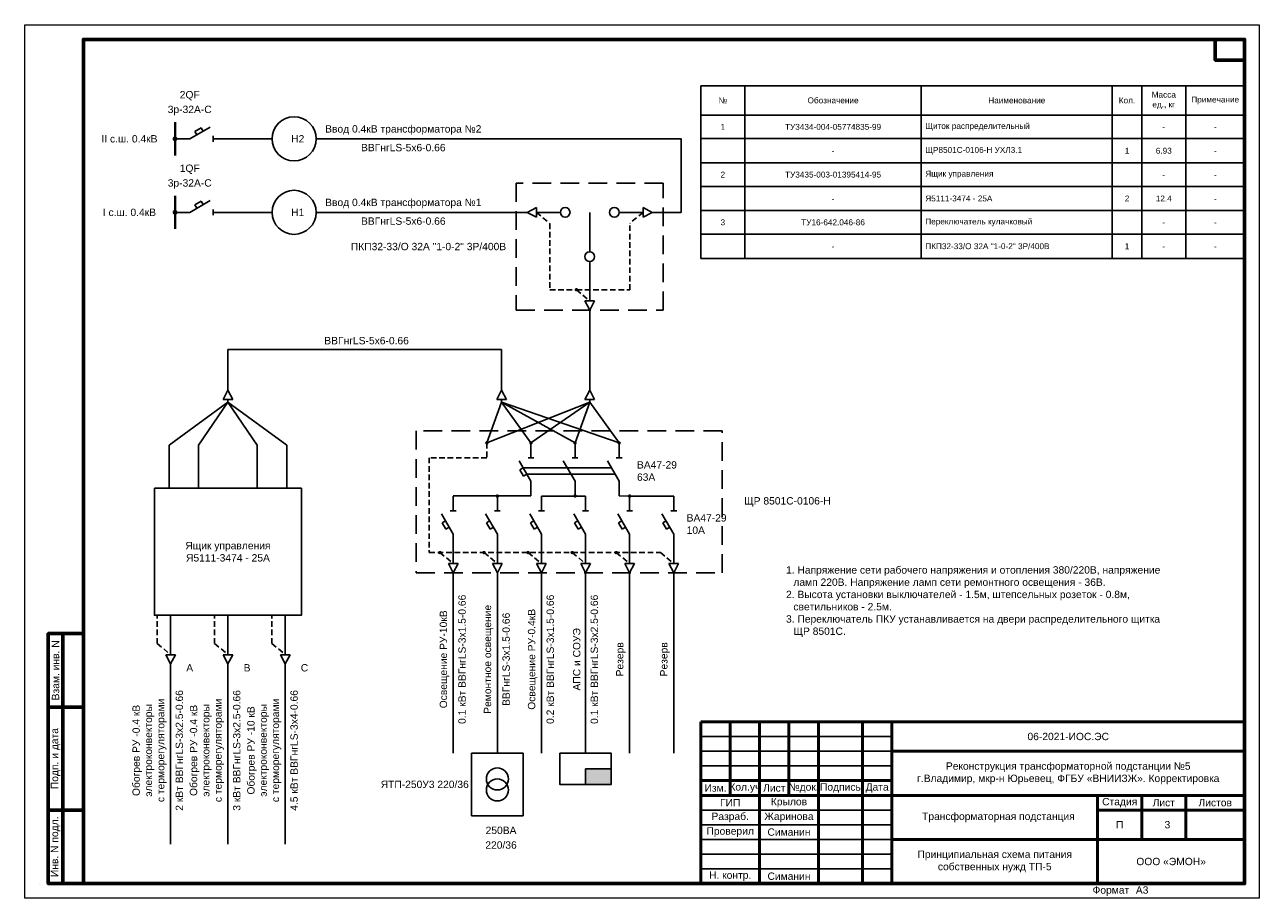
# Model space of a CAD drawing. Header units: millimetres. Extents: x 523209 to 536718, y -48289 to -47398.
# Tile 19 of 116: x 528930 to 529350, y -47992 to -47695. Entities that reach past the tile are written whole.
import ezdxf
from ezdxf.enums import TextEntityAlignment as Align

# ---------------------------------------------------------------- set-up
doc = ezdxf.new("R2010")
doc.units = ezdxf.units.MM
for name, pattern in [('ACAD_ISO02W100', [15, 12, -3]), ('DASHED', [19.05, 12.7, -6.35]), ('HIDDENX2', [19.05, 12.7, -6.35])]:
    doc.linetypes.add(name, pattern=pattern)
for name, color, linetype, lineweight in [('LIN_Основная сплошная', 50, 'Continuous', 50), ('ВК-линия контур', 132, 'Continuous', 15), ('ВК-линия основная', 1, 'Continuous', 30), ('ВК-линия толстая', 30, 'Continuous', 60), ('ВК-Текст', 1, 'Continuous', 30), ('электрика', 1, 'Continuous', 40)]:
    doc.layers.add(name, color=color, linetype=linetype, lineweight=lineweight)
doc.layers.add('Текст и рамки', color=7, linetype='Continuous')
doc.styles.get("Standard").update_dxf_attribs({"font": 'arial.ttf'})
doc.styles.add('ОПС', font='arial.ttf')
doc.styles.add('СГЕНЕРИР_СТИЛЬ_1', font='times.ttf')

# ---------------------------------------------------------------- blocks, each defined once
blk = doc.blocks.new('*U76')
at = {"layer": 'ВК-линия контур', "color": 0}
for p, q in [((-420, 297), (0, 297)), ((-420, 0), (-420, 297)), ((0, 297), (0, 0)), ((0, 0), (-420, 0))]:
    blk.add_line(p, q, dxfattribs=at)
at = {"layer": 'ВК-линия контур', "color": 0, "lineweight": 0}
blk.add_lwpolyline([(-415, 5), (-415, 5)], close=True, dxfattribs=at).dxf.unprotected_set("ltscale", 0)
at = {"layer": 'ВК-линия основная', "color": 0}
for points in [[(-400, 287), (-400, 287)], [(-400, 90), (-400, 90)]]:
    blk.add_lwpolyline(points, dxfattribs=at)
at = {"layer": 'ВК-линия толстая', "color": 0}
for points in [[(-400, 5), (-400, 292), (-5, 292), (-5, 5)], [(-5, 292), (-15, 292), (-15, 285), (-5, 285)], [(-400, 278), (-400, 278), (-400, 278), (-400, 278)], [(-407, 65), (-412, 65), (-412, 90), (-407, 90)], [(-400, 65), (-407, 65), (-407, 90), (-400, 90)], [(-400, 90), (-400, 90), (-400, 90), (-400, 90)], [(-400, 90), (-400, 90), (-400, 90), (-400, 90)], [(-400, 90), (-400, 90), (-400, 90), (-400, 90)], [(-400, 90), (-400, 90), (-400, 90), (-400, 90)], [(-407, 30), (-412, 30), (-412, 65), (-407, 65)], [(-400, 30), (-407, 30), (-407, 65), (-400, 65)], [(-407, 5), (-412, 5), (-412, 30), (-407, 30)], [(-400, 5), (-407, 5), (-407, 30), (-400, 30)]]:
    blk.add_lwpolyline(points, close=True, dxfattribs=at)
for points in [[(-400, 287), (-400, 287)], [(-400, 287), (-400, 287)], [(-400, 287), (-400, 287)], [(-400, 287), (-400, 287)], [(-400, 90), (-400, 90)], [(-400, 90), (-400, 90)], [(-400, 90), (-400, 90)], [(-400, 90), (-400, 90)], [(-400, 90), (-400, 90)], [(-400, 90), (-400, 90)], [(-400, 90), (-400, 90)]]:
    blk.add_lwpolyline(points, dxfattribs=at)
at = {"layer": 'ВК-Текст', "color": 0}
blk.add_text('Формат ', height=2.5, dxfattribs=at).set_placement((-56.73, 1.56))
at = {"layer": 'ВК-Текст', "color": 0, "rotation": 90}
for s, insert, char_height, width, attachment_point in [('\\pi2;Справ. N', (-400, 287), 0.0000208, 0.000208, 4), ('\\pi2;Перв. примен.', (-400, 287), 0.0000208, 0.000208, 4), ('\\pi2;Согласовано', (-400, 90), 0.00000385, 0.0000385, 4), ('\\pi2.5;Инв. N дубл.', (-400, 90), 0.00000417, 0.0000417, 4), ('\\pi2.5;Подп. дата', (-400, 90), 0.00000417, 0.0000583, 4), ('Взам. инв. N', (-409.5, 77.5), 2.5, 25, 5), ('Подп. и дата', (-409.5, 47.5), 2.5, 35, 5), ('Инв. N подл.', (-409.5, 17.5), 2.5, 25, 5)]:
    blk.add_mtext(s, dxfattribs=dict(at, insert=insert, char_height=char_height, width=width, attachment_point=attachment_point))
at = {"layer": 'ВК-Текст', "color": 0}
blk.add_attdef('ЛИСТ_АЛ', text='', height=2.5, dxfattribs=at).set_placement((-10, 288.5), align=Align.MIDDLE_CENTER)
at = {"layer": 'ВК-Текст', "color": 0, "ltscale": 0.5}
blk.add_attdef('ВЕРХНИЙ_ШИФР', text='', height=0.000005, rotation=180, dxfattribs=at).set_placement((-400, 278), align=Align.MIDDLE_CENTER)
at = {"layer": 'ВК-Текст', "color": 0, "flags": 12}
blk.add_attdef('ФОРМАТ_ЛИСТА', (-42, 1.56), '', height=2.5, dxfattribs=at)
blk = doc.blocks.new('*U100')
at = {"color": 0, "linetype": 'ByBlock', "lineweight": -2}
for p, q in [((0, 7.14), (0, -1)), ((-1.65, -1), (1.65, -1)), ((-1.65, -1), (0, -4.13)), ((1.65, -1), (0, -4.13)), ((0, -4.13), (0, -75.94))]:
    blk.add_line(p, q, dxfattribs=at)
blk = doc.blocks.new('*U98')
at = {"color": 0, "linetype": 'ByBlock', "lineweight": -2}
for p, q in [((0, 7.14), (0, -1)), ((-1.65, -1), (1.65, -1)), ((-1.65, -1), (0, -4.13)), ((1.65, -1), (0, -4.13)), ((0, -4.13), (0, -13.92))]:
    blk.add_line(p, q, dxfattribs=at)
blk = doc.blocks.new('*U99')
at = {"color": 0, "linetype": 'ByBlock', "lineweight": -2}
for p, q in [((0, 12.4), (0, -1)), ((-1.65, -1), (1.65, -1)), ((-1.65, -1), (0, -4.13)), ((1.65, -1), (0, -4.13)), ((0, -4.13), (0, -17.53))]:
    blk.add_line(p, q, dxfattribs=at)
blk = doc.blocks.new('*U101')
at = {"color": 0, "linetype": 'ByBlock', "lineweight": -2}
for p, q in [((0, 0), (0, -1)), ((-1.65, -1), (1.65, -1)), ((-1.65, -1), (0, -4.13)), ((1.65, -1), (0, -4.13)), ((0, -4.13), (0, -17.95))]:
    blk.add_line(p, q, dxfattribs=at)
blk = doc.blocks.new('*U103')
at = {"color": 0, "linetype": 'ByBlock', "lineweight": -2}
for p, q in [((0, 12.4), (0, -1)), ((-1.65, -1), (1.65, -1)), ((-1.65, -1), (0, -4.13)), ((1.65, -1), (0, -4.13)), ((0, -4.13), (0, -65.45))]:
    blk.add_line(p, q, dxfattribs=at)
blk = doc.blocks.new('*U102')
at = {"color": 0, "linetype": 'ByBlock', "lineweight": -2}
for p, q in [((0, 12.4), (0, -1)), ((-1.65, -1), (1.65, -1)), ((-1.65, -1), (0, -4.13)), ((1.65, -1), (0, -4.13)), ((0, -4.13), (0, -65.45))]:
    blk.add_line(p, q, dxfattribs=at)
blk = doc.blocks.new('*U104')
at = {"color": 0, "linetype": 'ByBlock', "lineweight": -2}
for p, q in [((0, 5), (0, 0)), ((-1, 0), (1, 0)), ((-4, -1.07), (0, -8)), ((0, -8), (0, -13))]:
    blk.add_line(p, q, dxfattribs=at)
blk = doc.blocks.new('*U105')
at = {"color": 0, "linetype": 'ByBlock', "lineweight": -2}
for p, q in [((0, 5), (0, 0)), ((-1, 0), (1, 0)), ((-4, -1.07), (0, -8)), ((-3.75, -4.1), (-2.63, -3.45)), ((-1.37, -5.62), (-2.5, -6.27)), ((0, -8), (0, -13))]:
    blk.add_line(p, q, dxfattribs=at)
at = {"color": 0, "linetype": 'ByBlock', "lineweight": -2, "ltscale": 100}
blk.add_line((-2.5, -6.27), (-3.75, -4.1), dxfattribs=at)
blk = doc.blocks.new('*U106')
at = {"color": 0, "linetype": 'ByBlock', "lineweight": -2}
for p, q in [((0, 3.93), (0, -1)), ((-1.65, -1), (1.65, -1)), ((-1.65, -1), (0, -4.13)), ((1.65, -1), (0, -4.13)), ((0, -4.13), (0, -65.45))]:
    blk.add_line(p, q, dxfattribs=at)
blk = doc.blocks.new('*T390')
at = {"layer": 'электрика', "color": 0, "linetype": 'ByBlock', "lineweight": -2, "ltscale": 0.5, "transparency": 16777216}
for p, q in [((0, 0), (185, 0)), ((0, 0), (0, -58.7)), ((15, 0), (15, -58.7)), ((75, 0), (75, -58.7)), ((140, 0), (140, -58.7)), ((150, 0), (150, -58.7)), ((165, 0), (165, -58.7)), ((185, 0), (185, -58.7)), ((0, -10), (185, -10)), ((0, -18), (185, -18)), ((0, -26.23), (185, -26.23)), ((0, -34.23), (185, -34.23)), ((0, -42.46), (185, -42.46)), ((0, -50.46), (185, -50.46)), ((0, -58.7), (185, -58.7))]:
    blk.add_line(p, q, dxfattribs=at)
at = {"layer": 'электрика', "color": 7, "lineweight": 0, "ltscale": 0.5, "transparency": 16777216, "char_height": 2, "attachment_point": 5, "style": 'СГЕНЕРИР_СТИЛЬ_1'}
for s, insert, width in [('{\\fArial|b0|i0|c0|p34;\\W1;№}', (7.5, -5), 12.2559), ('{\\fArial|b0|i0|c204|p34;Обозначение}', (45, -5), 57.2559), ('\\A1;{\\fArial|b0|i0|c204|p34;Наименование}', (107.5, -5), 62.2559), ('\\A1;{\\fArial|b0|i0|c204|p34;Кол.}', (145, -5), 7.2559), ('{\\fArial|b0|i0|c204|p34;Масса ед., кг}', (157.5, -5), 12.2559), ('{\\fArial|b0|i0|c204|p34;Примечание}', (175, -5), 17.2559)]:
    blk.add_mtext(s, dxfattribs=dict(at, insert=insert, width=width))
at = {"layer": 'электрика', "color": 0, "lineweight": 0, "ltscale": 0.5, "transparency": 16777216, "char_height": 2}
for s, insert, width, attachment_point in [('Щиток распределительный', (76.37, -14), 62.2559, 4), ('1', (7.5, -14), 12.2559, 5), ('ТУ3434-004-05774835-99', (45, -14), 57.2559, 5), ('-', (157.5, -14), 12.2559, 5), ('-', (175, -14), 17.2559, 5), ('ЩР8501С-0106-Н УХЛ3.1', (76.37, -22.12), 62.2559, 4), ('1', (145, -22.12), 7.2559, 5), ('6.93', (157.5, -22.12), 12.2559, 5), ('-', (45, -22.12), 57.2559, 5), ('-', (175, -22.12), 17.2559, 5), ('2', (7.5, -30.23), 12.2559, 5), ('ТУ3435-003-01395414-95', (45, -30.23), 57.2559, 5), ('Ящик управления', (76.37, -30.23), 62.2559, 4), ('-', (157.5, -30.23), 12.2559, 5), ('-', (175, -30.23), 17.2559, 5), ('Я5111-3474 - 25А', (76.37, -38.35), 62.2559, 4), ('2', (145, -38.35), 7.2559, 5), ('12.4', (157.5, -38.35), 12.2559, 5), ('-', (45, -38.35), 57.2559, 5), ('-', (175, -38.35), 17.2559, 5), ('3', (7.5, -46.46), 12.2559, 5), ('ТУ16-642.046-86', (45, -46.46), 57.2559, 5), ('Переключатель кулачковый', (76.37, -46.46), 62.2559, 4), ('-', (157.5, -46.46), 12.2559, 5), ('-', (175, -46.46), 17.2559, 5), ('-', (45, -54.58), 57.2559, 5), ('ПКП32-33/О 32А "1-0-2" 3Р/400В', (76.37, -54.58), 62.2559, 4), ('1', (145, -54.58), 7.2559, 5), ('-', (157.5, -54.58), 12.2559, 5), ('-', (175, -54.58), 17.2559, 5)]:
    blk.add_mtext(s, dxfattribs=dict(at, insert=insert, width=width, attachment_point=attachment_point))

msp = doc.modelspace()

# ---------------------------------------------------------------- hatches: boundary and pattern name
at = {"ltscale": 0.15}
h = msp.add_hatch(color=256, dxfattribs=at)
h.dxf.hatch_style = 1
h.paths.add_polyline_path([(529120.90986, -47947.66277), (529120.90986, -47952.97527), (529129.65986, -47952.97527), (529129.65986, -47947.66277)])

# ---------------------------------------------------------------- linework, layer by layer
for p, q in [((528981.25492, -47727.85281), (528981.25492, -47739.10281)), ((528999.25492, -47733.47781), (529014.25492, -47733.47781)), ((528981.25492, -47752.85281), (528981.25492, -47764.10281)), ((528999.25492, -47758.47781), (529014.25492, -47758.47781)), ((529122.33627, -47758.47781), (529122.33627, -47771.87781)), ((529122.33627, -47775.17781), (529122.33627, -47788.57781)), ((529225.11413, -47936.68774), (529160.11413, -47936.68774)), ((529225.11413, -47941.68774), (529160.11413, -47941.68774)), ((529225.11413, -47946.68774), (529160.11413, -47946.68774)), ((529225.11413, -47961.68774), (529160.11413, -47961.68774)), ((529225.11413, -47966.68774), (529160.11413, -47966.68774)), ((529225.11413, -47971.68774), (529160.11413, -47971.68774)), ((529225.11413, -47976.68774), (529160.11413, -47976.68774)), ((529225.11413, -47981.68774), (529160.11413, -47981.68774))]:
    msp.add_line(p, q)
for p, q in [((529029.25492, -47733.47781), (529153.39441, -47733.47781)), ((529153.39441, -47733.47781), (529153.39441, -47758.47781)), ((528999.25492, -47805.11069), (529092.33627, -47805.11069)), ((528979.25492, -47837.67486), (528999.25492, -47823.0637)), ((528999.25492, -47823.0637), (528989.25492, -47837.67486)), ((529019.25492, -47837.67486), (528999.25492, -47823.0637)), ((528999.25492, -47823.0637), (529009.25492, -47837.67486)), ((529087.33627, -47836.86272), (529122.33627, -47823.0637)), ((529087.33627, -47836.89724), (529092.33627, -47823.0637)), ((529132.33627, -47836.89724), (529092.33627, -47823.0637)), ((529092.33627, -47823.0637), (529117.33627, -47836.86272)), ((529092.33627, -47823.0637), (529102.33627, -47836.89724)), ((529122.33627, -47823.0637), (529102.33627, -47836.89724)), ((529117.33627, -47836.89724), (529122.33627, -47823.0637)), ((529122.33627, -47823.0637), (529132.33627, -47836.89724)), ((528979.25492, -47837.67486), (528979.25492, -47852.28602)), ((528989.25492, -47837.67486), (528989.25492, -47852.28602)), ((529009.25492, -47837.67486), (529009.25492, -47852.28602)), ((529019.25492, -47837.67486), (529019.25492, -47852.28602)), ((529099.71127, -47845.35061), (529129.71127, -47845.35061)), ((529100.96127, -47847.51567), (529130.96127, -47847.51567)), ((529102.33627, -47854.89724), (529075.90986, -47854.89724)), ((529105.90986, -47854.93177), (529117.33627, -47854.93177)), ((529117.33627, -47854.93177), (529120.90986, -47854.93177)), ((529132.33627, -47854.89724), (529135.90986, -47854.93177)), ((529135.90986, -47854.93177), (529150.90986, -47854.93177))]:
    msp.add_line(p, q, dxfattribs=at)
at = {"linetype": 'DASHED', "ltscale": 0.15}
for p, q in [((529104.19985, -47758.47781), (529108.73395, -47762.24031)), ((529108.73395, -47762.24031), (529108.73395, -47784.81531)), ((529140.47269, -47758.47781), (529135.93859, -47762.24031)), ((529135.93859, -47784.81531), (529135.93859, -47762.24031)), ((529108.73395, -47784.81531), (529117.80217, -47784.81531)), ((529117.80217, -47784.81531), (529122.33627, -47788.57781)), ((529117.80217, -47784.81531), (529135.93859, -47784.81531)), ((529087.33627, -47836.89724), (529087.33627, -47841.89724)), ((529087.33627, -47841.89724), (529067.76752, -47841.89724)), ((529067.76752, -47841.89724), (529067.76752, -47874.13605)), ((529067.76752, -47874.13605), (529146.37576, -47874.13605)), ((529071.37576, -47874.13605), (529075.90986, -47877.89855)), ((529086.37576, -47874.13605), (529090.90986, -47877.89855)), ((529101.37576, -47874.13605), (529105.90986, -47877.89855)), ((529116.37576, -47874.13605), (529120.90986, -47877.89855)), ((529131.37576, -47874.13605), (529135.90986, -47877.89855)), ((529146.37576, -47874.13605), (529150.90986, -47877.89855)), ((528975.19821, -47905.10641), (528975.19821, -47895.46891)), ((528994.72081, -47905.10641), (528994.72081, -47895.46891)), ((529014.24342, -47905.10641), (529014.24342, -47895.46891)), ((528975.19821, -47905.10641), (528979.73232, -47908.86891)), ((528994.72081, -47905.10641), (528999.25492, -47908.86891)), ((529014.24342, -47905.10641), (529018.77752, -47908.86891))]:
    msp.add_line(p, q, dxfattribs=at)
at = {"color": 7}
for points, const_width in [([(528981.25492, -47733.06244, 1), (528981.25492, -47733.89318, 1)], 0.83074), ([(528981.25492, -47758.06244, 1), (528981.25492, -47758.89318, 1)], 0.83074), ([(529117.51123, -47784.78079, 1), (529118.0931, -47784.78079, 1)], 0.58188), ([(529087.04533, -47836.86272, 1), (529087.62721, -47836.86272, 1)], 0.58188), ([(529102.04533, -47836.86272, 1), (529102.62721, -47836.86272, 1)], 0.58188), ([(529117.04533, -47836.86272, 1), (529117.62721, -47836.86272, 1)], 0.58188), ([(529132.04533, -47836.86272, 1), (529132.62721, -47836.86272, 1)], 0.58188), ([(529090.61892, -47854.93177, 1), (529091.2008, -47854.93177, 1)], 0.58188), ([(529117.04533, -47854.89724, 1), (529117.62721, -47854.89724, 1)], 0.58188), ([(529135.61892, -47854.93177, 1), (529136.2008, -47854.93177, 1)], 0.58188), ([(529071.07027, -47874.14179, 1), (529071.65214, -47874.14179, 1)], 0.58188), ([(529086.07027, -47874.14179, 1), (529086.65214, -47874.14179, 1)], 0.58188), ([(529101.07027, -47874.14179, 1), (529101.65214, -47874.14179, 1)], 0.58188), ([(529116.07027, -47874.14179, 1), (529116.65214, -47874.14179, 1)], 0.58188), ([(529131.07027, -47874.14179, 1), (529131.65214, -47874.14179, 1)], 0.58188)]:
    msp.add_lwpolyline(points, format="xyb", close=True, dxfattribs=dict(at, const_width=const_width))
at = {"linetype": 'HIDDENX2', "ltscale": 0.5}
for points in [[(529097.33627, -47748.52781), (529097.33627, -47791.71069), (529147.33627, -47791.71069), (529147.33627, -47748.52781), (529097.33627, -47748.52781)], [(529063.25967, -47832.81403), (529063.25967, -47881.03144), (529167.33627, -47881.03144), (529167.33627, -47832.81403), (529063.25967, -47832.81403)]]:
    msp.add_lwpolyline(points, dxfattribs=at)
at = {"ltscale": 0.5}
for points in [[(528974.25492, -47852.28602), (528974.25492, -47895.46891), (529024.25492, -47895.46891), (529024.25492, -47852.28602), (528974.25492, -47852.28602)], [(529082.15986, -47942.35027), (529082.15986, -47963.60027), (529099.65986, -47963.60027), (529099.65986, -47942.35027), (529082.15986, -47942.35027)], [(529112.15986, -47942.35027), (529112.15986, -47952.97527), (529129.65986, -47952.97527), (529129.65986, -47942.35027), (529112.15986, -47942.35027)], [(529120.90986, -47947.66277), (529120.90986, -47952.97527), (529129.65986, -47952.97527), (529129.65986, -47947.66277), (529120.90986, -47947.66277)]]:
    msp.add_lwpolyline(points, dxfattribs=at)
for centre, radius in [((529021.75492, -47733.47781), 7.5), ((529021.75492, -47758.47781), 7.5), ((529113.98627, -47758.47781), 1.65), ((529130.68627, -47758.47781), 1.65), ((529122.33627, -47773.52781), 1.65), ((529090.90986, -47951.10027), 3.75), ((529090.90986, -47954.85027), 3.75)]:
    msp.add_circle(centre, radius)
at = {"layer": 'LIN_Основная сплошная', "color": 7}
for p, q in [((529160.11413, -47986.68774), (529160.11413, -47931.68774)), ((529160.11413, -47931.68774), (529345.11413, -47931.68774)), ((529170.11413, -47931.68774), (529170.11413, -47956.68774)), ((529180.11413, -47931.68774), (529180.11413, -47986.68774)), ((529190.11413, -47931.68774), (529190.11413, -47956.68774)), ((529200.11413, -47931.68774), (529200.11413, -47986.68774)), ((529215.11413, -47931.68774), (529215.11413, -47986.68774)), ((529225.11413, -47931.68774), (529225.11413, -47986.68774)), ((529225.11413, -47941.68774), (529345.11413, -47941.68774)), ((529225.11413, -47951.68774), (529160.11413, -47951.68774)), ((529160.11413, -47956.68774), (529345.11413, -47956.68774)), ((529295.11413, -47986.68774), (529295.11413, -47956.68774)), ((529310.11413, -47956.68774), (529310.11413, -47971.68774)), ((529325.11413, -47956.68774), (529325.11413, -47971.68774)), ((529295.11413, -47961.68774), (529345.11413, -47961.68774)), ((529225.11413, -47971.68774), (529345.11413, -47971.68774))]:
    msp.add_line(p, q, dxfattribs=at)
at = {"layer": 'электрика', "color": 7}
for p, q in [((528981.25492, -47727.85281), (528981.25492, -47739.10281)), ((528981.25492, -47752.85281), (528981.25492, -47764.10281))]:
    msp.add_line(p, q, dxfattribs=at)

# ---------------------------------------------------------------- block references
msp.add_blockref('*U76', (529350.11413, -47991.68774)).add_auto_attribs({'ФОРМАТ_ЛИСТА': 'А3', 'ВЕРХНИЙ_ШИФР': '1984-11.Р 01.06.01 РЗ.Э1-01'})
for name, p in [('*T390', (529160.11413, -47715.42651)), ('*U99', (529122.33627, -47787.57781)), ('*U105', (529102.33627, -47841.89724)), ('*U104', (529117.33627, -47841.89724)), ('*U104', (529132.33627, -47841.89724)), ('*U105', (529075.90986, -47859.93177)), ('*U105', (529090.90986, -47859.93177)), ('*U105', (529105.90986, -47859.93177)), ('*U105', (529120.90986, -47859.93177)), ('*U105', (529135.90986, -47859.93177)), ('*U105', (529150.90986, -47859.93177)), ('*U106', (529075.90986, -47876.89855)), ('*U106', (529090.90986, -47876.89855)), ('*U106', (529105.90986, -47876.89855)), ('*U106', (529120.90986, -47876.89855)), ('*U106', (529135.90986, -47876.89855)), ('*U106', (529150.90986, -47876.89855)), ('*U103', (528979.73232, -47907.86891)), ('*U103', (528999.25492, -47907.86891)), ('*U102', (529018.77752, -47907.86891))]:
    msp.add_blockref(name, p)
for name, p, rotation in [('*U105', (528994.25492, -47733.47781), 270), ('*U105', (528994.25492, -47758.47781), 270), ('*U100', (529105.19985, -47758.47781), 270), ('*U101', (528999.25492, -47823.0637), 180), ('*U101', (529092.33627, -47823.0637), 180), ('*U101', (529122.33627, -47823.0637), 180)]:
    msp.add_blockref(name, p, dxfattribs=dict(rotation=rotation))
at = {"xscale": -1, "rotation": 90}
msp.add_blockref('*U98', (529139.47269, -47758.47781), dxfattribs=at)

# ---------------------------------------------------------------- texts
at = {"color": 7}
for s, p in [('2QF', (528986.25492, -47718.47781)), ('3р-32А-С', (528986.25492, -47723.47781)), ('II с.ш. 0.4кВ', (528965.75492, -47733.47781)), ('1QF', (528986.25492, -47743.47781)), ('3р-32А-С', (528986.25492, -47748.47781)), ('I с.ш. 0.4кВ', (528965.75492, -47758.47781))]:
    msp.add_text(s, height=2.5, dxfattribs=at).set_placement(p, align=Align.MIDDLE_CENTER)
at = {"lineweight": 0, "char_height": 2.5, "style": 'СГЕНЕРИР_СТИЛЬ_1'}
for s, insert, attachment_point in [('\\A1;\\pl2.5;{\\fArial|b0|i0|c204|p34;Ввод 0.4кВ трансформатора №2}', (529057.66094, -47730.47781), 5), ('\\pl2.5;{\\fArial|b0|i0|c204|p34;Н2}', (529021.75492, -47733.47781), 5), ('\\A1;\\pl2.5;{\\fArial|b0|i0|c204|p34;ВВГнгLS-5х6-0.66}', (529057.66094, -47736.47781), 5), ('\\A1;\\pl2.5;{\\fArial|b0|i0|c204|p34;Ввод 0.4кВ трансформатора №1}', (529057.66094, -47755.47781), 5), ('\\pl2.5;{\\fArial|b0|i0|c204|p34;Н1}', (529021.75492, -47758.47781), 5), ('\\A1;\\pl2.5;{\\fArial|b0|i0|c204|p34;ВВГнгLS-5х6-0.66}', (529057.66094, -47761.47781), 5), ('\\A1;\\pl2.5;{\\fArial|b0|i0|c204|p34;ПКП32-33/О 32А "1-0-2" 3Р/400В}', (529038.57891, -47770.11925), 4), ('\\A1;\\pl2.5;{\\fArial|b0|i0|c204|p34;ВВГнгLS-5x6-0.66}', (529045.17646, -47802.11069), 5), ('\\A1;\\pl2.5;{\\fArial|b0|i0|c204|p34;ВА47-29\\P63А}', (529135.90986, -47846.43314), 4), ('\\A1;\\pl2.5;{\\fArial|b0|i0|c204|p34;ЩР 8501С-0106-Н}', (529172.33627, -47856.92273), 4), ('\\A1;\\pl2.5;{\\fArial|b0|i0|c204|p34;ВА47-29\\P10А}', (529152.80219, -47864.46766), 4), ('\\pl2.5;{\\fArial|b0|i0|c204|p34;А}', (528984.99809, -47913.33093), 5), ('\\pl2.5;{\\fArial|b0|i0|c204|p34;В}', (529004.52069, -47913.33093), 5), ('\\pl2.5;{\\fArial|b0|i0|c204|p34;С}', (529024.0433, -47913.33093), 5), ('\\A1;\\pl2.5;{\\fArial|b0|i0|c204|p34;ЯТП-250У3 220/36}', (529048.71898, -47952.97527), 4), ('\\A1;\\pl2.5;{\\fArial|b0|i0|c204|p34;250ВА}', (529090.90986, -47968.60027), 5), ('\\A1;\\pl2.5;{\\fArial|b0|i0|c204|p34;220/36}', (529090.90986, -47973.60027), 5)]:
    msp.add_mtext(s, dxfattribs=dict(at, insert=insert, attachment_point=attachment_point))
at = {"lineweight": 0, "char_height": 2.5, "attachment_point": 5, "style": 'СГЕНЕРИР_СТИЛЬ_1'}
for s, insert, width in [('\\A1;{\\fArial|b0|i0|c204|p34;Ящик управления\\PЯ5111-3474 - 25А}', (528999.25492, -47873.87746), 50), ('{\\fArial|b0|i0|c204|p34;\\C7;06-2021-ИОС.ЭС}', (529285.11413, -47936.68774), 120), ('\\pl2.5;{\\fArial|b0|i0|c204|p34;Трансформаторная подстанция\\P}', (529260.11413, -47964.18774), 70), ('\\pl2.5;{\\fArial|b0|i0|c204|p34;3\\P}', (529317.61413, -47966.68774), 15), ('{\\fArial|b0|i0|c204|p34;\\C7;Принципиальная схема питания собственных нужд ТП-5}', (529260.11413, -47979.18774), 70)]:
    msp.add_mtext(s, dxfattribs=dict(at, insert=insert, width=width))
at = {"linetype": 'ACAD_ISO02W100', "lineweight": 100, "insert": (529189.11451, -47890.82626), "char_height": 2.5, "width": 128.3867667, "attachment_point": 4}
msp.add_mtext('\\A1;\\pi-2.5,l2.5;1. Напряжение сети рабочего напряжения и отопления 380/220В, напряжение ламп 220В. Напряжение ламп сети ремонтного освещения - 36В.{\\H1.85832x; }\\P2. Высота установки выключателей - 1.5м, штепсельных розеток - 0.8м, {\\H1.5549x; }светильников - 2.5м.{\\H1.65604x; \\H1.13409x;\\P}3. Переключатель ПКУ устанавливается на двери распределительного щитка {\\H1.62233x; }ЩР 8501С.{\\H1.6591x; \\H1.37941x; }', dxfattribs=at)
at = {"lineweight": 0, "char_height": 2.5, "attachment_point": 5, "rotation": 90, "style": 'СГЕНЕРИР_СТИЛЬ_1'}
for s, insert in [('\\A1;\\pl2.5;{\\fArial|b0|i0|c204|p34;0.1 кВт ВВГнгLS-3х1.5-0.66}', (529078.90986, -47911.69085)), ('\\A1;\\pl2.5;{\\fArial|b0|i0|c204|p34;ВВГнгLS-3х1.5-0.66}', (529093.90986, -47911.69085)), ('\\A1;\\pl2.5;{\\fArial|b0|i0|c204|p34;0.2 кВт ВВГнгLS-3х1.5-0.66}', (529108.90986, -47911.69085)), ('\\A1;\\pl2.5;{\\fArial|b0|i0|c204|p34;0.1 кВт ВВГнгLS-3х2.5-0.66}', (529123.90986, -47911.69085)), ('\\A1;\\pl2.5;{\\fArial|b0|i0|c204|p34;Освещение РУ-10кВ}', (529072.90986, -47911.69085)), ('\\A1;\\pl2.5;{\\fArial|b0|i0|c204|p34;Ремонтное освещение}', (529087.90986, -47911.69085)), ('\\A1;\\pl2.5;{\\fArial|b0|i0|c204|p34;Освещение РУ-0.4кВ}', (529102.90986, -47911.69085)), ('\\A1;\\pl2.5;{\\fArial|b0|i0|c204|p34;АПС и СОУЭ}', (529117.90986, -47911.69085)), ('\\A1;\\pl2.5;{\\fArial|b0|i0|c204|p34;Резерв}', (529132.90986, -47911.69085)), ('\\A1;\\pl2.5;{\\fArial|b0|i0|c204|p34;Резерв}', (529147.90986, -47911.69085)), ('\\A1;\\pl2.5;{\\fArial|b0|i0|c204|p34;Обогрев РУ -0.4 кВ \\Pэлектроконвекторы \\Pс терморегуляторами}', (528972.56845, -47942.66121)), ('\\A1;\\pl2.5;{\\fArial|b0|i0|c204|p34;2 кВт ВВГнгLS-3х2.5-0.66}', (528982.73232, -47942.66121)), ('\\A1;\\pl2.5;{\\fArial|b0|i0|c204|p34;Обогрев РУ -0.4 кВ \\Pэлектроконвекторы \\Pс терморегуляторами}', (528992.09105, -47942.66121)), ('\\A1;\\pl2.5;{\\fArial|b0|i0|c204|p34;3 кВт ВВГнгLS-3х2.5-0.66}', (529002.25492, -47942.66121)), ('\\A1;\\pl2.5;{\\fArial|b0|i0|c204|p34;Обогрев РУ -10 кВ \\Pэлектроконвекторы \\Pс терморегуляторами}', (529011.61365, -47942.66121)), ('\\A1;\\pl2.5;{\\fArial|b0|i0|c204|p34;4.5 кВт ВВГнгLS-3х4-0.66}', (529021.77752, -47942.66121))]:
    msp.add_mtext(s, dxfattribs=dict(at, insert=insert))
at = {"color": 1, "lineweight": 0, "insert": (529285.11413, -47949.18774), "char_height": 2.5, "width": 120, "attachment_point": 5, "style": 'ОПС'}
msp.add_mtext('{\\C0;Реконструкция трансформаторной подстанции №5\\Pг.Владимир, мкр-н Юрьевец, ФГБУ «ВНИИЗЖ». Корректировка}', dxfattribs=at)
at = {"layer": 'Текст и рамки', "color": 7, "char_height": 2.5, "attachment_point": 5}
for s, insert, width in [('Изм.', (529165.11413, -47954.18774), 10), ('Кол.уч', (529175.11413, -47954.18774), 10), ('Лист', (529185.11413, -47954.18774), 10), ('№док.', (529195.11413, -47954.18774), 10), ('Подпись', (529207.61413, -47954.18774), 10), ('Дата', (529220.11413, -47954.18774), 10), ('ГИП', (529170.11413, -47959.18774), 20), ('Крылов', (529190.11413, -47959.18774), 20), ('Стадия', (529302.61413, -47959.18774), 15), ('Лист', (529317.61413, -47959.18774), 15), ('Листов', (529335.11413, -47959.18774), 20), ('Разраб.', (529170.11413, -47964.18774), 20), ('Жаринова', (529190.11413, -47964.18774), 20), ('Проверил', (529170.11413, -47969.18774), 20), ('Симанин', (529190.11413, -47969.18774), 20), ('П', (529302.61413, -47966.68774), 15), ('ООО «ЭМОН»', (529320.11413, -47979.18774), 50), ('Н. контр.', (529170.11413, -47984.18774), 20), ('Симанин', (529190.11413, -47984.18774), 20)]:
    msp.add_mtext(s, dxfattribs=dict(at, insert=insert, width=width))

doc.saveas('drawing.dxf')
